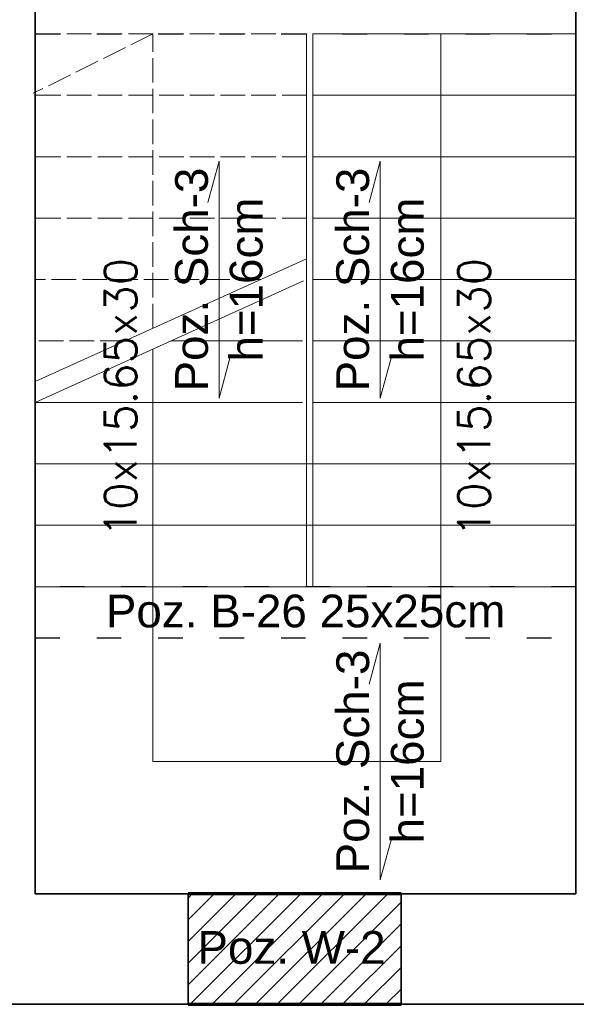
# Model space of a CAD drawing. Header units: inches. Extents: x 201967 to 338763, y -32705 to 30884.
# Tile 160 of 236: x 320012 to 320283, y 9217 to 9698. Entities that reach past the tile are written whole.
import ezdxf

# ---------------------------------------------------------------- set-up
doc = ezdxf.new("R2010")
doc.units = ezdxf.units.IN
doc.header["$MEASUREMENT"] = 0
doc.linetypes.add('ACAD_ISO02W100', pattern=[15, 12, -3])
doc.linetypes.add('ACAD_ISO03W100', pattern=[30, 12, -18])
for name, color, linetype, lineweight in [('00 b ŚCIANY nowe-zamurowania', 242, 'Continuous', 70), ('01 b KONSTRUKCJA belki', 92, 'ACAD_ISO03W100', 30), ('01h1 KONSTRUKCJA pozycje stropy', 253, 'Continuous', 13), ('01h2 KONSTRUKCJA pozycje belki', 254, 'Continuous', 13), ('1_OpisPomieszczen', 120, 'Continuous', 9), ('_proj_MURY konstr', 1, 'Continuous', 20), ('_proj_SCHODY', 2, 'Continuous', 9), ('K_kreskowanie', 251, 'Continuous', 0)]:
    doc.layers.add(name, color=color, linetype=linetype, lineweight=lineweight)
doc.styles.add('arialcce', font='arial.ttf')
doc.styles.add('OPIS', font='arial.ttf')
doc.styles.add('Wymiary', font='romans.shx', dxfattribs={"width": 0.7, "oblique": 10})

msp = doc.modelspace()

# ---------------------------------------------------------------- hatches: boundary and pattern name
at = {"layer": '_proj_MURY konstr'}
h = msp.add_hatch(dxfattribs=at)
h.set_pattern_fill('ANSI31', scale=60, angle=360)
h.set_pattern_definition([(45, (214354.1264, -7120.933), (-5.30330086, 5.30330086), [])])
h.paths.add_polyline_path([(320197.74, 9216.76), (320197.74, 9270.76), (320093.74, 9270.76), (320093.74, 9216.76)])

# ---------------------------------------------------------------- linework, layer by layer
at = {"layer": '00 b ŚCIANY nowe-zamurowania'}
for p, q in [((320197.74, 9270.76), (320093.74, 9270.76)), ((320093.74, 9216.76), (320197.74, 9216.76))]:
    msp.add_line(p, q, dxfattribs=at)
at = {"layer": '01 b KONSTRUKCJA belki'}
for points in [[(320019.14, 9690.79), (320283.14, 9690.79), (320283.14, 9718.76), (320019.14, 9718.76)], [(320019.14, 9395.76), (320283.14, 9395.76), (320283.14, 9420.76), (320019.14, 9420.76)]]:
    msp.add_lwpolyline(points, close=True, dxfattribs=at)
at = {"layer": '01h1 KONSTRUKCJA pozycje stropy'}
for points in [[(320114.32, 9533.08), (320108.89, 9512.92), (320108.89, 9628.66), (320103.46, 9608.5)], [(320193.02, 9533.08), (320187.59, 9512.92), (320187.59, 9628.66), (320182.16, 9608.5)], [(320193.02, 9297.67), (320187.59, 9277.51), (320187.59, 9393.25), (320182.16, 9373.09)]]:
    msp.add_lwpolyline(points, dxfattribs=at)
at = {"layer": '1_OpisPomieszczen', "color": 252}
for p, q in [((320151.64, 9420.76), (320151.64, 9690.79)), ((320154.64, 9420.76), (320154.64, 9690.79))]:
    msp.add_line(p, q, dxfattribs=at)
at = {"layer": '_proj_MURY konstr', "color": 3, "lineweight": 35}
for p, q in [((320019.14, 9971.76), (320019.14, 9270.76)), ((320283.14, 9880.55), (320283.14, 9270.76)), ((320093.74, 9270.76), (320019.14, 9270.76)), ((320093.74, 9270.76), (320093.74, 9216.76)), ((320197.74, 9270.76), (320197.74, 9216.76)), ((320283.14, 9270.76), (320197.74, 9270.76)), ((319919.74, 9216.76), (320093.74, 9216.76)), ((320197.74, 9216.76), (320392.72, 9216.76))]:
    msp.add_line(p, q, dxfattribs=at)
at = {"layer": '_proj_SCHODY', "color": 7}
for p, q in [((320283.14, 9690.79), (320154.64, 9690.79)), ((320217.18, 9690.79), (320217.18, 9335.38)), ((320283.14, 9660.79), (320154.64, 9660.79)), ((320283.14, 9630.79), (320154.64, 9630.79)), ((320283.14, 9600.79), (320154.64, 9600.79)), ((320151.64, 9580.97), (320019.14, 9520.97)), ((320150.14, 9570.11), (320019.14, 9510.79)), ((320283.14, 9570.79), (320154.64, 9570.79)), ((320149.64, 9540.79), (320085.39, 9540.79)), ((320283.14, 9540.79), (320154.64, 9540.79)), ((320076.62, 9335.38), (320076.62, 9536.82)), ((320149.64, 9510.79), (320019.14, 9510.79)), ((320283.14, 9510.79), (320154.64, 9510.79)), ((320283.14, 9480.79), (320019.14, 9480.79)), ((320283.14, 9450.79), (320019.14, 9450.79)), ((320283.14, 9420.76), (320019.14, 9420.76)), ((320217.18, 9335.38), (320076.62, 9335.38))]:
    msp.add_line(p, q, dxfattribs=at)
at = {"layer": 'K_kreskowanie', "color": 7, "linetype": 'ACAD_ISO02W100'}
for p, q in [((320076.62, 9690.79), (320018.14, 9661.78)), ((320151.64, 9690.79), (320019.14, 9690.79)), ((320076.62, 9547), (320076.62, 9690.79)), ((320151.64, 9660.79), (320019.14, 9660.79)), ((320151.64, 9630.79), (320019.14, 9630.79)), ((320151.64, 9600.79), (320019.14, 9600.79)), ((320129.16, 9570.79), (320019.14, 9570.79)), ((320062.91, 9540.79), (320019.14, 9540.79))]:
    msp.add_line(p, q, dxfattribs=at)

# ---------------------------------------------------------------- texts
at = {"layer": '01h1 KONSTRUKCJA pozycje stropy', "char_height": 16, "attachment_point": 5, "rotation": 90, "style": 'arialcce'}
for insert in [(320108.89, 9570.79), (320187.59, 9570.79), (320187.59, 9335.38)]:
    msp.add_mtext('Poz. Sch-3\\Ph=16cm', dxfattribs=dict(at, insert=insert))
at = {"layer": '01h2 KONSTRUKCJA pozycje belki', "char_height": 16, "attachment_point": 5, "style": 'OPIS'}
for s, insert in [('Poz. B-26 25x25cm', (320151.14, 9408.77)), ('Poz. W-2', (320144.28, 9244.42))]:
    msp.add_mtext(s, dxfattribs=dict(at, insert=insert))
at = {"layer": '1_OpisPomieszczen', "color": 7, "ltscale": 0.5, "style": 'Wymiary'}
for p in [(320068.65, 9444.93), (320241.21, 9444.93)]:
    msp.add_text('10x15.65x30', height=15.6, rotation=90, dxfattribs=at).set_placement(p)

doc.saveas('drawing.dxf')
